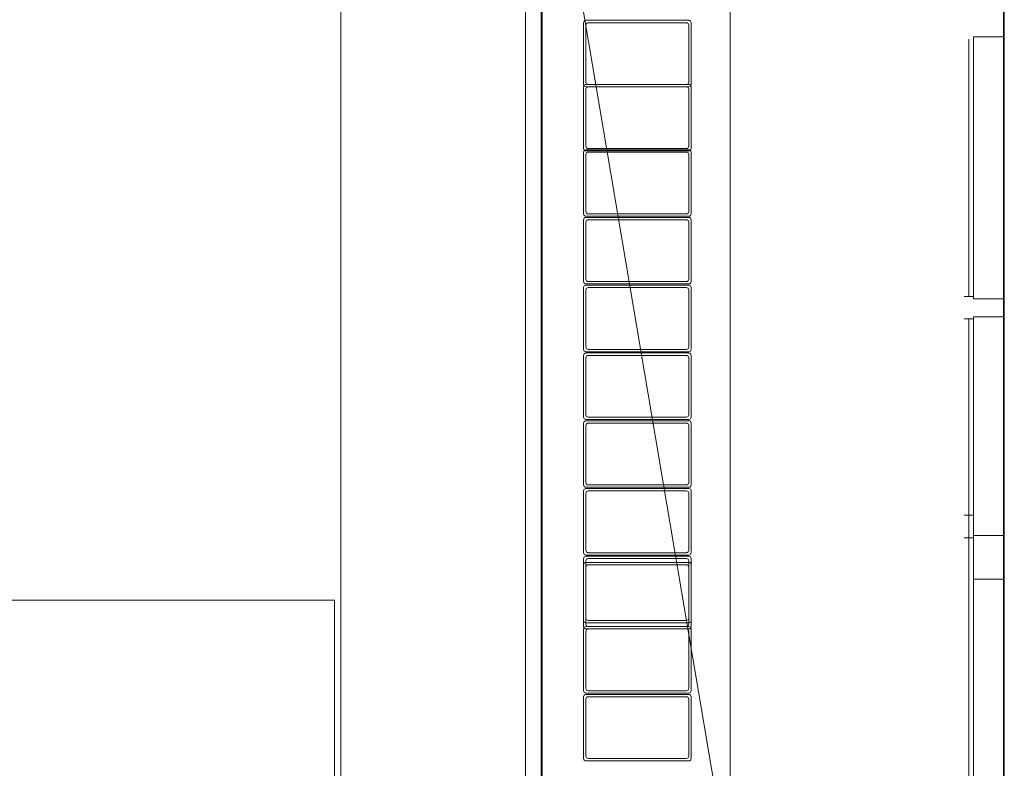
# Model space of a CAD drawing. Header units: millimetres. Extents: x -750 to 72845, y -24282 to 18874.
# Tile 124 of 154: x 67910 to 69512, y 13551 to 14769. Entities that reach past the tile are written whole.
import ezdxf

# ---------------------------------------------------------------- set-up
doc = ezdxf.new("R2010")
doc.units = ezdxf.units.MM
doc.header["$MEASUREMENT"] = 0
doc.layers.add('IRISH HOUSE_HYD AIRPORT_DRAINAGE LAYOUT 1$0$GREY SCALE', color=8, linetype='Continuous')
doc.layers.add('IRISH HOUSE_HYD AIRPORT_DRAINAGE LAYOUT 1$0$GREYSCALE', color=8, linetype='Continuous', lineweight=0)
doc.layers.add('M-MEP-ELPR-EQUIP', color=6, linetype='Continuous', lineweight=20)

# ---------------------------------------------------------------- blocks, each defined once
blk = doc.blocks.new('IRISH HOUSE_HYD AIRPORT_DRAINAGE LAYOUT 1$0$FLOOR PLAN')
at = {"layer": 'IRISH HOUSE_HYD AIRPORT_DRAINAGE LAYOUT 1$0$GREYSCALE', "color": 8, "lineweight": 0}
for p, q in [((18758.8, 13373.1), (18758.8, 15177.4)), ((18760.3, 15177.4), (18760.3, 13875.4)), ((19066.1, 13373.1), (18760.3, 15177.4)), ((18760.3, 13373.1), (18760.3, 15177.4)), ((19066.1, 15177.4), (19066.1, 13373.1)), ((19510.7, 15177.4), (19510.7, 13373.1)), ((18432.6, 13523.6, 4524.1), (18432.6, 15166.8, 4524.1)), ((18733.3, 13523.6, 4524.1), (18733.3, 15166.8, 4524.1)), ((19512.1, 15090.3), (19512.1, 13586.7)), ((18827.7, 14663.3), (18827.7, 14763.8)), ((18827.7, 14663.3), (18827.7, 14763.8)), ((18831.5, 14767.7), (18998.8, 14767.7)), ((18831.5, 14767.7), (18998.8, 14767.7)), ((18831.5, 14667.1), (18831.5, 14760)), ((18831.5, 14667.1), (18831.5, 14760)), ((18835.3, 14763.8), (18994.9, 14763.8)), ((18835.3, 14763.8), (18994.9, 14763.8)), ((18998.8, 14760), (18998.8, 14667.1)), ((18998.8, 14760), (18998.8, 14667.1)), ((19002.6, 14763.8), (19002.6, 14663.3)), ((19002.6, 14763.8), (19002.6, 14663.3)), ((19454.4, 14737), (19454.4, 14318.4)), ((19461.9, 14314.7), (19461.9, 14740.7)), ((19461.9, 14740.7), (19512.1, 14740.7)), ((19512.1, 14740.7), (19512.1, 14314.7)), ((18827.7, 14659.5), (18827.7, 14558.9)), ((18827.7, 14659.5), (18827.7, 14558.9)), ((18998.8, 14663.3), (18831.5, 14663.3)), ((18998.8, 14663.3), (18831.5, 14663.3)), ((18998.8, 14659.5), (18831.5, 14659.5)), ((18998.8, 14659.5), (18831.5, 14659.5)), ((18994.9, 14663.3), (18835.3, 14663.3)), ((18994.9, 14663.3), (18835.3, 14663.3)), ((18994.9, 14659.5), (18835.3, 14659.5)), ((18994.9, 14659.5), (18835.3, 14659.5)), ((19002.6, 14558.9), (19002.6, 14659.5)), ((19002.6, 14558.9), (19002.6, 14659.5)), ((18831.5, 14655.6), (18831.5, 14562.7)), ((18831.5, 14655.6), (18831.5, 14562.7)), ((18998.8, 14562.7), (18998.8, 14655.6)), ((18998.8, 14562.7), (18998.8, 14655.6)), ((18827.7, 14553.4), (18827.7, 14452.8)), ((18827.7, 14553.4), (18827.7, 14452.8)), ((18998.8, 14557.2), (18831.5, 14557.2)), ((18998.8, 14557.2), (18831.5, 14557.2)), ((18831.5, 14555.1), (18998.8, 14555.1)), ((18831.5, 14555.1), (18998.8, 14555.1)), ((18831.5, 14549.6), (18831.5, 14456.6)), ((18831.5, 14549.6), (18831.5, 14456.6)), ((18835.3, 14558.9), (18994.9, 14558.9)), ((18835.3, 14558.9), (18994.9, 14558.9)), ((18994.9, 14553.4), (18835.3, 14553.4)), ((18994.9, 14553.4), (18835.3, 14553.4)), ((18998.8, 14456.6), (18998.8, 14549.6)), ((18998.8, 14456.6), (18998.8, 14549.6)), ((19002.6, 14452.8), (19002.6, 14553.4)), ((19002.6, 14452.8), (19002.6, 14553.4)), ((18831.5, 14449), (18998.8, 14449)), ((18831.5, 14449), (18998.8, 14449)), ((18835.3, 14452.8), (18994.9, 14452.8)), ((18835.3, 14452.8), (18994.9, 14452.8)), ((18827.7, 14443.2), (18827.7, 14342.6)), ((18827.7, 14443.2), (18827.7, 14342.6)), ((18998.8, 14447), (18831.5, 14447)), ((18998.8, 14447), (18831.5, 14447)), ((18831.5, 14439.4), (18831.5, 14346.4)), ((18831.5, 14439.4), (18831.5, 14346.4)), ((18994.9, 14443.2), (18835.3, 14443.2)), ((18994.9, 14443.2), (18835.3, 14443.2)), ((18998.8, 14346.4), (18998.8, 14439.4)), ((18998.8, 14346.4), (18998.8, 14439.4)), ((19002.6, 14342.6), (19002.6, 14443.2)), ((19002.6, 14342.6), (19002.6, 14443.2)), ((18831.5, 14338.8), (18998.8, 14338.8)), ((18831.5, 14338.8), (18998.8, 14338.8)), ((18998.8, 14336.8), (18831.5, 14336.8)), ((18998.8, 14336.8), (18831.5, 14336.8)), ((18835.3, 14342.6), (18994.9, 14342.6)), ((18835.3, 14342.6), (18994.9, 14342.6)), ((18827.7, 14333), (18827.7, 14232.4)), ((18827.7, 14333), (18827.7, 14232.4)), ((18831.5, 14329.1), (18831.5, 14236.2)), ((18831.5, 14329.1), (18831.5, 14236.2)), ((18994.9, 14333), (18835.3, 14333)), ((18994.9, 14333), (18835.3, 14333)), ((18998.8, 14236.2), (18998.8, 14329.1)), ((18998.8, 14236.2), (18998.8, 14329.1)), ((19002.6, 14232.4), (19002.6, 14333)), ((19002.6, 14232.4), (19002.6, 14333)), ((19446.9, 14318.4), (19461.9, 14318.4)), ((19512.1, 14314.7), (19461.9, 14314.7)), ((19446.9, 14281.9), (19461.9, 14281.9)), ((19454.4, 14281.9), (19454.4, 13862.3)), ((19461.9, 14285.6), (19461.9, 13858.6)), ((19512.1, 14285.6), (19461.9, 14285.6)), ((19512.1, 13858.6), (19512.1, 14285.6)), ((18831.5, 14228.6), (18998.8, 14228.6)), ((18831.5, 14228.6), (18998.8, 14228.6)), ((18831.5, 14226.6), (18998.8, 14226.6)), ((18831.5, 14226.6), (18998.8, 14226.6)), ((18835.3, 14232.4), (18994.9, 14232.4)), ((18835.3, 14232.4), (18994.9, 14232.4)), ((18827.7, 14122.2), (18827.7, 14222.7)), ((18827.7, 14122.2), (18827.7, 14222.7)), ((18831.5, 14126), (18831.5, 14218.9)), ((18831.5, 14126), (18831.5, 14218.9)), ((18835.3, 14222.7), (18994.9, 14222.7)), ((18835.3, 14222.7), (18994.9, 14222.7)), ((18998.8, 14218.9), (18998.8, 14126)), ((18998.8, 14218.9), (18998.8, 14126)), ((19002.6, 14222.7), (19002.6, 14122.2)), ((19002.6, 14222.7), (19002.6, 14122.2)), ((18827.7, 14012), (18827.7, 14112.5)), ((18827.7, 14012), (18827.7, 14112.5)), ((18998.8, 14118.3), (18831.5, 14118.3)), ((18998.8, 14118.3), (18831.5, 14118.3)), ((18831.5, 14116.3), (18998.8, 14116.3)), ((18831.5, 14116.3), (18998.8, 14116.3)), ((18994.9, 14122.2), (18835.3, 14122.2)), ((18994.9, 14122.2), (18835.3, 14122.2)), ((18835.3, 14112.5), (18994.9, 14112.5)), ((18835.3, 14112.5), (18994.9, 14112.5)), ((19002.6, 14112.5), (19002.6, 14012)), ((19002.6, 14112.5), (19002.6, 14012)), ((18831.5, 14015.8), (18831.5, 14108.7)), ((18831.5, 14015.8), (18831.5, 14108.7)), ((18998.8, 14108.7), (18998.8, 14015.8)), ((18998.8, 14108.7), (18998.8, 14015.8)), ((18827.7, 13901.7), (18827.7, 14002.3)), ((18827.7, 13901.7), (18827.7, 14002.3)), ((18998.8, 14008.1), (18831.5, 14008.1)), ((18998.8, 14008.1), (18831.5, 14008.1)), ((18831.5, 14006.1), (18998.8, 14006.1)), ((18831.5, 14006.1), (18998.8, 14006.1)), ((18994.9, 14012), (18835.3, 14012)), ((18994.9, 14012), (18835.3, 14012)), ((18835.3, 14002.3), (18994.9, 14002.3)), ((18835.3, 14002.3), (18994.9, 14002.3)), ((19002.6, 14002.3), (19002.6, 13901.7)), ((19002.6, 14002.3), (19002.6, 13901.7)), ((18831.5, 13905.6), (18831.5, 13998.5)), ((18831.5, 13905.6), (18831.5, 13998.5)), ((18998.8, 13998.5), (18998.8, 13905.6)), ((18998.8, 13998.5), (18998.8, 13905.6)), ((19446.9, 13962.6), (19461.9, 13962.6)), ((19446.9, 13926.1), (19461.9, 13926.1)), ((19454.4, 13507.5), (19454.4, 13926.1)), ((19461.9, 13929.8), (19461.9, 13503.8)), ((19512.1, 13929.8), (19461.9, 13929.8)), ((19512.1, 13503.8), (19512.1, 13929.8)), ((18827.7, 13791.5), (18827.7, 13892.1)), ((18827.7, 13791.5), (18827.7, 13892.1)), ((18998.8, 13897.9), (18831.5, 13897.9)), ((18998.8, 13897.9), (18831.5, 13897.9)), ((18831.5, 13895.9), (18998.8, 13895.9)), ((18831.5, 13895.9), (18998.8, 13895.9)), ((18831.5, 13795.3), (18831.5, 13888.3)), ((18831.5, 13795.3), (18831.5, 13888.3)), ((18994.9, 13901.7), (18835.3, 13901.7)), ((18994.9, 13901.7), (18835.3, 13901.7)), ((18835.3, 13892.1), (18994.9, 13892.1)), ((18835.3, 13892.1), (18994.9, 13892.1)), ((18998.8, 13888.3), (18998.8, 13795.3)), ((18998.8, 13888.3), (18998.8, 13795.3)), ((19002.6, 13892.1), (19002.6, 13791.5)), ((19002.6, 13892.1), (19002.6, 13791.5)), ((18827.7, 13882.1), (18827.7, 13781.5)), ((18827.7, 13882.1), (18827.7, 13781.5)), ((18998.8, 13885.9), (18831.5, 13885.9)), ((18998.8, 13885.9), (18831.5, 13885.9)), ((18831.5, 13878.3), (18831.5, 13785.4)), ((18831.5, 13878.3), (18831.5, 13785.4)), ((18994.9, 13882.1), (18835.3, 13882.1)), ((18994.9, 13882.1), (18835.3, 13882.1)), ((18998.8, 13785.4), (18998.8, 13878.3)), ((18998.8, 13785.4), (18998.8, 13878.3)), ((19002.6, 13781.5), (19002.6, 13882.1)), ((19002.6, 13781.5), (19002.6, 13882.1)), ((19461.9, 13858.6), (19512.1, 13858.6)), ((16947.6, 13824.3, 4524.1), (18422.5, 13824.3, 4524.1)), ((18422.5, 13824.3, 4524.1), (18422.5, 13523.6, 4524.1)), ((18994.9, 13791.5), (18835.3, 13791.5)), ((18994.9, 13791.5), (18835.3, 13791.5)), ((18827.7, 13777.7), (18827.7, 13677.2)), ((18827.7, 13777.7), (18827.7, 13677.2)), ((18998.8, 13787.7), (18831.5, 13787.7)), ((18998.8, 13787.7), (18831.5, 13787.7)), ((18998.8, 13781.5), (18831.5, 13781.5)), ((18998.8, 13781.5), (18831.5, 13781.5)), ((18831.5, 13777.7), (18998.8, 13777.7)), ((18831.5, 13777.7), (18998.8, 13777.7)), ((18835.3, 13781.5), (18994.9, 13781.5)), ((18835.3, 13781.5), (18994.9, 13781.5)), ((18994.9, 13777.7), (18835.3, 13777.7)), ((18994.9, 13777.7), (18835.3, 13777.7)), ((19002.6, 13677.2), (19002.6, 13777.7)), ((19002.6, 13677.2), (19002.6, 13777.7)), ((18831.5, 13773.9), (18831.5, 13681)), ((18831.5, 13773.9), (18831.5, 13681)), ((18998.8, 13681), (18998.8, 13773.9)), ((18998.8, 13681), (18998.8, 13773.9)), ((18827.7, 13667.5), (18827.7, 13566.9)), ((18827.7, 13667.5), (18827.7, 13566.9)), ((18831.5, 13673.3), (18998.8, 13673.3)), ((18831.5, 13673.3), (18998.8, 13673.3)), ((18998.8, 13671.3), (18831.5, 13671.3)), ((18998.8, 13671.3), (18831.5, 13671.3)), ((18831.5, 13663.7), (18831.5, 13570.8)), ((18831.5, 13663.7), (18831.5, 13570.8)), ((18835.3, 13677.2), (18994.9, 13677.2)), ((18835.3, 13677.2), (18994.9, 13677.2)), ((18994.9, 13667.5), (18835.3, 13667.5)), ((18994.9, 13667.5), (18835.3, 13667.5)), ((18998.8, 13570.8), (18998.8, 13663.7)), ((18998.8, 13570.8), (18998.8, 13663.7)), ((19002.6, 13566.9), (19002.6, 13667.5)), ((19002.6, 13566.9), (19002.6, 13667.5)), ((18831.5, 13563.1), (18998.8, 13563.1)), ((18831.5, 13563.1), (18998.8, 13563.1)), ((18835.3, 13566.9), (18994.9, 13566.9)), ((18835.3, 13566.9), (18994.9, 13566.9))]:
    blk.add_line(p, q, dxfattribs=at)
for centre, start, end in [((18831.5, 14763.8), 90, 180), ((18831.5, 14763.8), 90, 180), ((18835.3, 14760), 90, 180), ((18835.3, 14760), 90, 180), ((18994.9, 14760), 360, 90), ((18994.9, 14760), 360, 90), ((18998.8, 14763.8), 360, 90), ((18998.8, 14763.8), 360, 90), ((18831.5, 14663.3), 180, 270), ((18831.5, 14663.3), 180, 270), ((18831.5, 14659.5), 90, 180), ((18831.5, 14659.5), 90, 180), ((18835.3, 14667.1), 180, 270), ((18835.3, 14667.1), 180, 270), ((18835.3, 14655.6), 90, 180), ((18835.3, 14655.6), 90, 180), ((18994.9, 14667.1), 270, 360), ((18994.9, 14667.1), 270, 360), ((18994.9, 14655.6), 0, 90), ((18994.9, 14655.6), 0, 90), ((18998.8, 14663.3), 270, 360), ((18998.8, 14663.3), 270, 360), ((18998.8, 14659.5), 0, 90), ((18998.8, 14659.5), 0, 90), ((18835.3, 14562.7), 180, 270), ((18835.3, 14562.7), 180, 270), ((18994.9, 14562.7), 270, 0), ((18994.9, 14562.7), 270, 0), ((18831.5, 14558.9), 180, 270), ((18831.5, 14558.9), 180, 270), ((18831.5, 14553.4), 90, 180), ((18831.5, 14553.4), 90, 180), ((18835.3, 14549.6), 90, 180), ((18835.3, 14549.6), 90, 180), ((18994.9, 14549.6), 0, 90), ((18994.9, 14549.6), 0, 90), ((18998.8, 14558.9), 270, 0), ((18998.8, 14558.9), 270, 0), ((18998.8, 14553.4), 0, 90), ((18998.8, 14553.4), 0, 90), ((18831.5, 14452.8), 180, 270), ((18831.5, 14452.8), 180, 270), ((18835.3, 14456.6), 180, 270), ((18835.3, 14456.6), 180, 270), ((18994.9, 14456.6), 270, 0), ((18994.9, 14456.6), 270, 0), ((18998.8, 14452.8), 270, 0), ((18998.8, 14452.8), 270, 0), ((18831.5, 14443.2), 90, 180), ((18831.5, 14443.2), 90, 180), ((18835.3, 14439.4), 90, 180), ((18835.3, 14439.4), 90, 180), ((18994.9, 14439.4), 0, 90), ((18994.9, 14439.4), 0, 90), ((18998.8, 14443.2), 0, 90), ((18998.8, 14443.2), 0, 90), ((18831.5, 14342.6), 180, 270), ((18831.5, 14342.6), 180, 270), ((18831.5, 14333), 90, 180), ((18831.5, 14333), 90, 180), ((18835.3, 14346.4), 180, 270), ((18835.3, 14346.4), 180, 270), ((18994.9, 14346.4), 270, 0), ((18994.9, 14346.4), 270, 0), ((18998.8, 14342.6), 270, 0), ((18998.8, 14342.6), 270, 0), ((18998.8, 14333), 360, 90), ((18998.8, 14333), 360, 90), ((18835.3, 14329.1), 90, 180), ((18835.3, 14329.1), 90, 180), ((18994.9, 14329.1), 0, 90), ((18994.9, 14329.1), 0, 90), ((18831.5, 14232.4), 180, 270), ((18831.5, 14232.4), 180, 270), ((18831.5, 14222.7), 90, 180), ((18831.5, 14222.7), 90, 180), ((18835.3, 14236.2), 180, 270), ((18835.3, 14236.2), 180, 270), ((18994.9, 14236.2), 270, 360), ((18994.9, 14236.2), 270, 360), ((18998.8, 14232.4), 270, 0), ((18998.8, 14232.4), 270, 0), ((18998.8, 14222.7), 360, 90), ((18998.8, 14222.7), 360, 90), ((18835.3, 14218.9), 90, 180), ((18835.3, 14218.9), 90, 180), ((18994.9, 14218.9), 0, 90), ((18994.9, 14218.9), 0, 90), ((18831.5, 14122.2), 180, 270), ((18831.5, 14122.2), 180, 270), ((18831.5, 14112.5), 90, 180), ((18831.5, 14112.5), 90, 180), ((18835.3, 14126), 180, 270), ((18835.3, 14126), 180, 270), ((18835.3, 14108.7), 90, 180), ((18835.3, 14108.7), 90, 180), ((18994.9, 14126), 270, 360), ((18994.9, 14126), 270, 360), ((18994.9, 14108.7), 0, 90), ((18994.9, 14108.7), 0, 90), ((18998.8, 14122.2), 270, 0), ((18998.8, 14122.2), 270, 0), ((18998.8, 14112.5), 360, 90), ((18998.8, 14112.5), 360, 90), ((18835.3, 14015.8), 180, 270), ((18835.3, 14015.8), 180, 270), ((18994.9, 14015.8), 270, 360), ((18994.9, 14015.8), 270, 360), ((18831.5, 14012), 180, 270), ((18831.5, 14012), 180, 270), ((18831.5, 14002.3), 90, 180), ((18831.5, 14002.3), 90, 180), ((18835.3, 13998.5), 90, 180), ((18835.3, 13998.5), 90, 180), ((18994.9, 13998.5), 360, 90), ((18994.9, 13998.5), 360, 90), ((18998.8, 14012), 270, 0), ((18998.8, 14012), 270, 0), ((18998.8, 14002.3), 360, 90), ((18998.8, 14002.3), 360, 90), ((18835.3, 13905.6), 180, 270), ((18835.3, 13905.6), 180, 270), ((18994.9, 13905.6), 270, 360), ((18994.9, 13905.6), 270, 360), ((18831.5, 13901.7), 180, 270), ((18831.5, 13901.7), 180, 270), ((18831.5, 13892.1), 90, 180), ((18831.5, 13892.1), 90, 180), ((18835.3, 13888.3), 90, 180), ((18835.3, 13888.3), 90, 180), ((18994.9, 13888.3), 0, 90), ((18994.9, 13888.3), 0, 90), ((18998.8, 13901.7), 270, 360), ((18998.8, 13901.7), 270, 360), ((18998.8, 13892.1), 360, 90), ((18998.8, 13892.1), 360, 90), ((18831.5, 13882.1), 90, 180), ((18831.5, 13882.1), 90, 180), ((18835.3, 13878.3), 90, 180), ((18835.3, 13878.3), 90, 180), ((18994.9, 13878.3), 0, 90), ((18994.9, 13878.3), 0, 90), ((18998.8, 13882.1), 0, 90), ((18998.8, 13882.1), 0, 90), ((18831.5, 13791.5), 180, 270), ((18831.5, 13791.5), 180, 270), ((18835.3, 13795.3), 180, 270), ((18835.3, 13795.3), 180, 270), ((18994.9, 13795.3), 270, 360), ((18994.9, 13795.3), 270, 360), ((18998.8, 13791.5), 270, 0), ((18998.8, 13791.5), 270, 0), ((18831.5, 13781.5), 180, 270), ((18831.5, 13777.7), 90, 180), ((18831.5, 13781.5), 180, 270), ((18831.5, 13777.7), 90, 180), ((18835.3, 13785.4), 180, 270), ((18835.3, 13785.4), 180, 270), ((18835.3, 13773.9), 90, 180), ((18835.3, 13773.9), 90, 180), ((18994.9, 13785.4), 270, 0), ((18994.9, 13785.4), 270, 0), ((18994.9, 13773.9), 0, 90), ((18994.9, 13773.9), 0, 90), ((18998.8, 13781.5), 270, 0), ((18998.8, 13777.7), 360, 90), ((18998.8, 13781.5), 270, 0), ((18998.8, 13777.7), 360, 90), ((18835.3, 13681), 180, 270), ((18835.3, 13681), 180, 270), ((18994.9, 13681), 270, 0), ((18994.9, 13681), 270, 0), ((18831.5, 13677.2), 180, 270), ((18831.5, 13677.2), 180, 270), ((18831.5, 13667.5), 90, 180), ((18831.5, 13667.5), 90, 180), ((18835.3, 13663.7), 90, 180), ((18835.3, 13663.7), 90, 180), ((18994.9, 13663.7), 0, 90), ((18994.9, 13663.7), 0, 90), ((18998.8, 13677.2), 270, 0), ((18998.8, 13677.2), 270, 0), ((18998.8, 13667.5), 0, 90), ((18998.8, 13667.5), 0, 90), ((18835.3, 13570.8), 180, 270), ((18835.3, 13570.8), 180, 270), ((18994.9, 13570.8), 270, 0), ((18994.9, 13570.8), 270, 0), ((18831.5, 13566.9), 180, 270), ((18831.5, 13566.9), 180, 270), ((18998.8, 13566.9), 270, 0), ((18998.8, 13566.9), 270, 0)]:
    blk.add_arc(centre, 3.82, start, end, dxfattribs=at)
blk = doc.blocks.new('IRISH HOUSE_HYD AIRPORT_DRAINAGE LAYOUT 1')
at = {"layer": 'IRISH HOUSE_HYD AIRPORT_DRAINAGE LAYOUT 1$0$GREY SCALE'}
blk.add_blockref('IRISH HOUSE_HYD AIRPORT_DRAINAGE LAYOUT 1$0$FLOOR PLAN', (0, 0), dxfattribs=at)

msp = doc.modelspace()

# ---------------------------------------------------------------- block references
at = {"layer": 'M-MEP-ELPR-EQUIP'}
msp.add_blockref('IRISH HOUSE_HYD AIRPORT_DRAINAGE LAYOUT 1', (50000, 0), dxfattribs=at)

doc.saveas('drawing.dxf')
